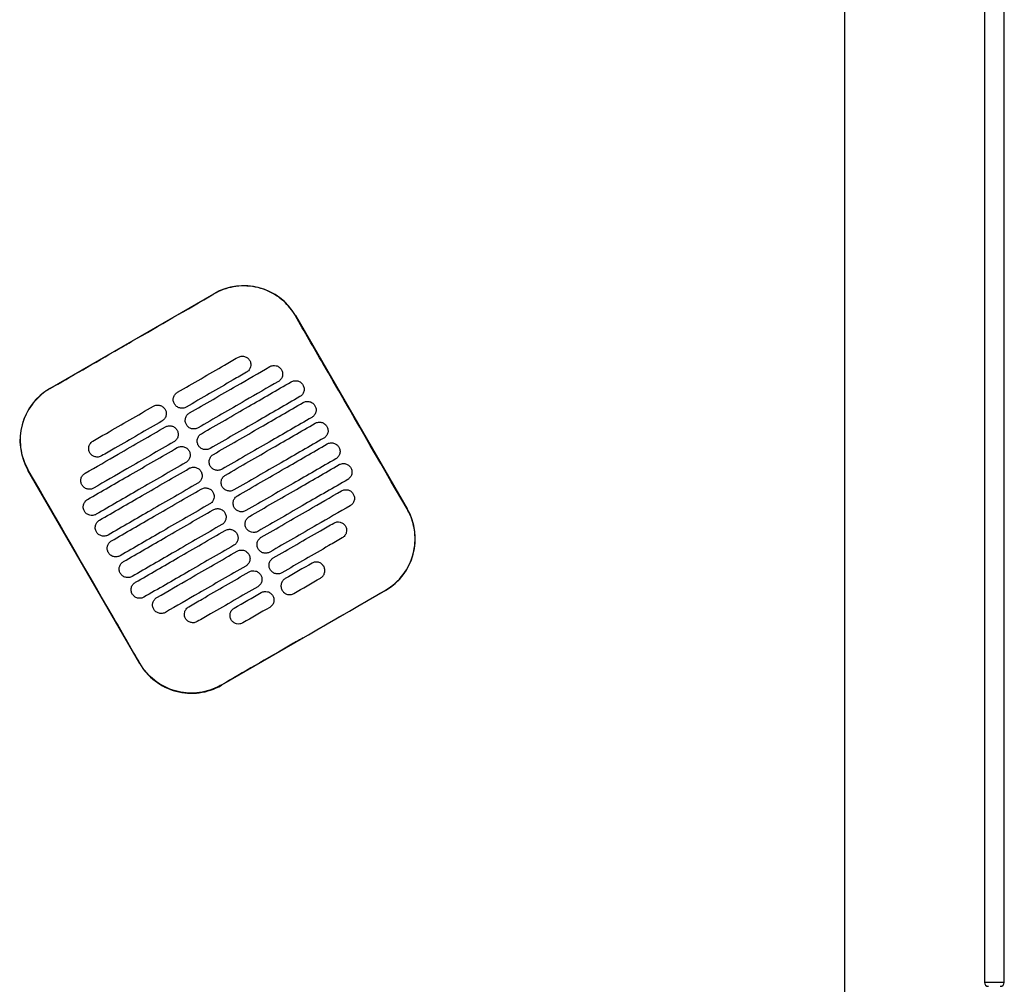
# Model space of a CAD drawing. Header units: metres. Extents: x 15.2 to 54.2, y -39.7 to 1.1.
# Tile 110 of 256: x 30.819 to 31.312, y -23.762 to -23.278. Entities that reach past the tile are written whole.
import ezdxf

# ---------------------------------------------------------------- set-up
doc = ezdxf.new("R2010")
doc.units = ezdxf.units.M
doc.header["$MEASUREMENT"] = 0
doc.layers.add('2D', color=252, linetype='Continuous')

# ---------------------------------------------------------------- blocks, each defined once
blk = doc.blocks.new('2D_QYOS_400')
for p, q in [((1.96999, -1.85795), (1.96999, -0.08)), ((2.03998, -0.08298), (2.03998, -0.96698)), ((2.03998, -0.08298), (2.03998, -0.96698)), ((2.04998, -0.96698), (2.04998, -0.08298)), ((2.04998, -0.96698), (2.04998, -0.08298)), ((1.57123, -0.66898), (1.65349, -0.62146)), ((1.69448, -0.63243), (1.7505, -0.72941)), ((1.61628, -0.80694), (1.56026, -0.70996)), ((1.73953, -0.7704), (1.65727, -0.81792)), ((2.04198, -0.96698), (2.03998, -0.96698)), ((2.04198, -0.96698), (2.03998, -0.96698)), ((2.04798, -0.96698), (2.04198, -0.96698)), ((2.04798, -0.96698), (2.04198, -0.96698)), ((2.04998, -0.96698), (2.04798, -0.96698)), ((2.04998, -0.96698), (2.04798, -0.96698))]:
    blk.add_line(p, q)
for centre, radius, start, end in [((1.6685, -0.64744), 0.03, 30.0135, 120.0135), ((1.58624, -0.69496), 0.03, 120.0135, 210.0135), ((1.72452, -0.74442), 0.03, 300.0135, 30.0135), ((1.64226, -0.79194), 0.03, 210.0135, 300.0135), ((2.04198, -0.96698), 0.002, 180, 270), ((2.04198, -0.96698), 0.002, 180, 270), ((2.04798, -0.96698), 0.002, 270, 0), ((2.04798, -0.96698), 0.002, 270, 0)]:
    blk.add_arc(centre, radius, start, end)
for points in [[(1.61242, -0.64532), (1.62613, -0.6374), (1.63984, -0.62948), (1.65355, -0.62156)], [(1.70273, -0.75666), (1.69825, -0.75925), (1.69378, -0.76183), (1.6893, -0.76442)], [(1.6936, -0.77187), (1.69808, -0.76928), (1.70255, -0.76669), (1.70703, -0.76411)], [(1.69834, -0.79405), (1.71205, -0.78613), (1.72576, -0.77821), (1.73947, -0.7703)], [(1.66375, -0.77918), (1.66823, -0.77659), (1.67271, -0.774), (1.67719, -0.77142)], [(1.68149, -0.77886), (1.67701, -0.78145), (1.67253, -0.78404), (1.66806, -0.78662)]]:
    blk.add_open_spline(points, degree=3)
for points, knots in [([(1.69438, -0.63249), (1.69358, -0.6311), (1.69267, -0.62977), (1.68973, -0.62617), (1.68745, -0.62412), (1.68166, -0.62032), (1.67804, -0.61884), (1.67059, -0.61739), (1.66685, -0.61736), (1.65981, -0.61863), (1.65654, -0.61983), (1.65355, -0.62156)], [12.978915, 12.978915, 12.978915, 12.978915, 13.461173, 13.461173, 14.374287, 14.374287, 15.53872, 15.53872, 16.650066, 16.650066, 17.687358, 17.687358, 17.687358, 17.687358]), ([(1.7504, -0.72947), (1.73636, -0.70518), (1.72232, -0.68088), (1.70366, -0.64855), (1.69902, -0.64052), (1.69438, -0.63249)], [1.133412, 1.133412, 1.133412, 1.133412, 2.681586, 2.681586, 3.193366, 3.193366, 3.193366, 3.193366]), ([(1.57129, -0.66907), (1.58188, -0.66296), (1.59291, -0.65659), (1.60838, -0.64766), (1.61042, -0.64648), (1.61242, -0.64532)], [-21.78268, -21.78268, -21.78268, -21.78268, -17.142885, -17.142885, -16.423665, -16.423665, -16.423665, -16.423665]), ([(1.63528, -0.6709), (1.64314, -0.66636), (1.65101, -0.66181), (1.66112, -0.65597), (1.66335, -0.65468), (1.66559, -0.65339)], [0.699452, 0.699452, 0.699452, 0.699452, 3.425217, 3.425217, 4.200582, 4.200582, 4.200582, 4.200582]), ([(1.66559, -0.65339), (1.66602, -0.65314), (1.66656, -0.65293), (1.66774, -0.65278), (1.6683, -0.65281), (1.66937, -0.6531), (1.66989, -0.65335), (1.67085, -0.65408), (1.67122, -0.65454), (1.67146, -0.65496)], [-0.5513873, -0.5513873, -0.5513873, -0.5513873, -0.4031046, -0.4031046, -0.2776919, -0.2776919, -0.1471638, -0.1471638, 0, 0, 0, 0]), ([(1.67146, -0.65496), (1.67171, -0.65539), (1.67193, -0.65594), (1.67207, -0.65713), (1.67204, -0.65768), (1.67176, -0.65875), (1.6715, -0.65927), (1.67078, -0.66023), (1.67032, -0.66059), (1.66989, -0.66084)], [-0.5553355, -0.5553355, -0.5553355, -0.5553355, -0.4045594, -0.4045594, -0.278267, -0.278267, -0.1472206, -0.1472206, 0, 0, 0, 0]), ([(1.66989, -0.66084), (1.66766, -0.66213), (1.66542, -0.66342), (1.65531, -0.66926), (1.64745, -0.6738), (1.63958, -0.67835)], [2.649916, 2.649916, 2.649916, 2.649916, 3.425249, 3.425249, 6.151046, 6.151046, 6.151046, 6.151046]), ([(1.64128, -0.68129), (1.64915, -0.67675), (1.65701, -0.6722), (1.67044, -0.66445), (1.676, -0.66124), (1.68155, -0.65803)], [0.699452, 0.699452, 0.699452, 0.699452, 3.42526, 3.42526, 5.350619, 5.350619, 5.350619, 5.350619]), ([(1.68155, -0.65803), (1.68198, -0.65778), (1.68252, -0.65757), (1.68371, -0.65742), (1.68426, -0.65745), (1.68533, -0.65773), (1.68585, -0.65799), (1.68681, -0.65872), (1.68718, -0.65918), (1.68742, -0.6596)], [-0.5514247, -0.5514247, -0.5514247, -0.5514247, -0.4031161, -0.4031161, -0.2776965, -0.2776965, -0.1471644, -0.1471644, 0, 0, 0, 0]), ([(1.68742, -0.6596), (1.68767, -0.66003), (1.68789, -0.66058), (1.68803, -0.66176), (1.688, -0.66232), (1.68772, -0.66339), (1.68746, -0.66391), (1.68674, -0.66486), (1.68628, -0.66523), (1.68585, -0.66547)], [-0.5553006, -0.5553006, -0.5553006, -0.5553006, -0.4045498, -0.4045498, -0.2782639, -0.2782639, -0.1472208, -0.1472208, 0, 0, 0, 0]), ([(1.68585, -0.66547), (1.6803, -0.66868), (1.67474, -0.67189), (1.66132, -0.67965), (1.65345, -0.68419), (1.64558, -0.68874)], [1.499949, 1.499949, 1.499949, 1.499949, 3.425284, 3.425284, 6.151116, 6.151116, 6.151116, 6.151116]), ([(1.64728, -0.69168), (1.65515, -0.68714), (1.66302, -0.68259), (1.67803, -0.67392), (1.68517, -0.66979), (1.69232, -0.66567)], [0.699452, 0.699452, 0.699452, 0.699452, 3.425292, 3.425292, 5.900643, 5.900643, 5.900643, 5.900643]), ([(1.69232, -0.66567), (1.69274, -0.66542), (1.69329, -0.66521), (1.69447, -0.66506), (1.69502, -0.66509), (1.6961, -0.66537), (1.69662, -0.66563), (1.69758, -0.66636), (1.69794, -0.66682), (1.69819, -0.66724)], [-0.5514376, -0.5514376, -0.5514376, -0.5514376, -0.4031217, -0.4031217, -0.2776979, -0.2776979, -0.1471642, -0.1471642, 0, 0, 0, 0]), ([(1.57129, -0.66907), (1.57001, -0.66981), (1.56878, -0.67065), (1.56563, -0.67315), (1.56385, -0.67499), (1.56232, -0.67702), (1.56003, -0.68008), (1.55834, -0.68356), (1.55637, -0.69095), (1.5561, -0.69479), (1.55704, -0.70242), (1.55824, -0.70613), (1.5602, -0.70964), (1.56028, -0.70977), (1.56036, -0.70991)], [17.619777, 17.619777, 17.619777, 17.619777, 18.064718, 18.064718, 18.827754, 18.827754, 18.827754, 19.97637, 19.97637, 21.122539, 21.122539, 22.281306, 22.281306, 22.328075, 22.328075, 22.328075, 22.328075]), ([(1.63371, -0.67677), (1.63346, -0.67635), (1.63324, -0.6758), (1.6331, -0.67461), (1.63313, -0.67406), (1.63341, -0.67298), (1.63367, -0.67247), (1.63439, -0.67151), (1.63485, -0.67115), (1.63528, -0.6709)], [-0.5553984, -0.5553984, -0.5553984, -0.5553984, -0.4045681, -0.4045681, -0.278271, -0.278271, -0.1472202, -0.1472202, 0, 0, 0, 0]), ([(1.69819, -0.66724), (1.69843, -0.66766), (1.69865, -0.66822), (1.6988, -0.6694), (1.69876, -0.66996), (1.69848, -0.67103), (1.69823, -0.67155), (1.6975, -0.6725), (1.69704, -0.67287), (1.69662, -0.67311)], [-0.5552879, -0.5552879, -0.5552879, -0.5552879, -0.4045447, -0.4045447, -0.2782629, -0.2782629, -0.1472212, -0.1472212, 0, 0, 0, 0]), ([(1.69662, -0.67311), (1.68948, -0.67724), (1.68233, -0.68137), (1.66732, -0.69004), (1.65945, -0.69459), (1.65158, -0.69913)], [0.949972, 0.949972, 0.949972, 0.949972, 3.425307, 3.425307, 6.151164, 6.151164, 6.151164, 6.151164]), ([(1.65328, -0.70207), (1.66115, -0.69753), (1.66902, -0.69298), (1.68403, -0.68431), (1.69118, -0.68019), (1.69832, -0.67606)], [0.699452, 0.699452, 0.699452, 0.699452, 3.425313, 3.425313, 5.900643, 5.900643, 5.900643, 5.900643]), ([(1.69832, -0.67606), (1.69874, -0.67581), (1.69929, -0.6756), (1.70047, -0.67545), (1.70103, -0.67548), (1.7021, -0.67577), (1.70262, -0.67602), (1.70358, -0.67675), (1.70394, -0.67721), (1.70419, -0.67763)], [-0.5514273, -0.5514273, -0.5514273, -0.5514273, -0.4031209, -0.4031209, -0.2776962, -0.2776962, -0.1471634, -0.1471634, 0, 0, 0, 0]), ([(1.59285, -0.69541), (1.59508, -0.69412), (1.59732, -0.69283), (1.60743, -0.68699), (1.6153, -0.68244), (1.62316, -0.6779)], [2.649852, 2.649852, 2.649852, 2.649852, 3.425217, 3.425217, 6.150982, 6.150982, 6.150982, 6.150982]), ([(1.62316, -0.6779), (1.62359, -0.67765), (1.62413, -0.67744), (1.62532, -0.67729), (1.62587, -0.67732), (1.62694, -0.67761), (1.62746, -0.67786), (1.62842, -0.67859), (1.62879, -0.67905), (1.62903, -0.67947)], [-0.5512944, -0.5512944, -0.5512944, -0.5512944, -0.4030833, -0.4030833, -0.2776787, -0.2776787, -0.1471599, -0.1471599, 0, 0, 0, 0]), ([(1.62903, -0.67947), (1.62928, -0.6799), (1.6295, -0.68045), (1.62965, -0.68164), (1.62961, -0.68219), (1.62933, -0.68326), (1.62908, -0.68378), (1.62835, -0.68474), (1.62789, -0.6851), (1.62746, -0.68535)], [-0.555416, -0.555416, -0.555416, -0.555416, -0.4045716, -0.4045716, -0.2782736, -0.2782736, -0.1472211, -0.1472211, 0, 0, 0, 0]), ([(1.63958, -0.67835), (1.63915, -0.67859), (1.63861, -0.67881), (1.63743, -0.67896), (1.63687, -0.67892), (1.6358, -0.67864), (1.63528, -0.67839), (1.63432, -0.67766), (1.63395, -0.6772), (1.63371, -0.67677)], [-0.551307, -0.551307, -0.551307, -0.551307, -0.4030846, -0.4030846, -0.2776802, -0.2776802, -0.1471604, -0.1471604, 0, 0, 0, 0]), ([(1.63971, -0.68716), (1.63947, -0.68674), (1.63925, -0.68619), (1.6391, -0.685), (1.63913, -0.68445), (1.63942, -0.68337), (1.63967, -0.68286), (1.6404, -0.6819), (1.64085, -0.68154), (1.64128, -0.68129)], [-0.5553839, -0.5553839, -0.5553839, -0.5553839, -0.4045626, -0.4045626, -0.2782686, -0.2782686, -0.1472195, -0.1472195, 0, 0, 0, 0]), ([(1.70419, -0.67763), (1.70443, -0.67806), (1.70465, -0.67861), (1.7048, -0.6798), (1.70477, -0.68035), (1.70448, -0.68142), (1.70423, -0.68194), (1.7035, -0.68289), (1.70305, -0.68326), (1.70262, -0.68351)], [-0.5552955, -0.5552955, -0.5552955, -0.5552955, -0.4045438, -0.4045438, -0.2782634, -0.2782634, -0.1472215, -0.1472215, 0, 0, 0, 0]), ([(1.62746, -0.68535), (1.6196, -0.68989), (1.61173, -0.69444), (1.60162, -0.70027), (1.59939, -0.70157), (1.59715, -0.70286)], [0.699452, 0.699452, 0.699452, 0.699452, 3.425249, 3.425249, 4.200582, 4.200582, 4.200582, 4.200582]), ([(1.70262, -0.68351), (1.69548, -0.68763), (1.68833, -0.69176), (1.67332, -0.70043), (1.66545, -0.70498), (1.65759, -0.70952)], [0.949998, 0.949998, 0.949998, 0.949998, 3.42532, 3.42532, 6.151189, 6.151189, 6.151189, 6.151189]), ([(1.65929, -0.71247), (1.66715, -0.70792), (1.67502, -0.70338), (1.69003, -0.6947), (1.69718, -0.69058), (1.70432, -0.68645)], [0.699452, 0.699452, 0.699452, 0.699452, 3.425322, 3.425322, 5.900643, 5.900643, 5.900643, 5.900643]), ([(1.70432, -0.68645), (1.70475, -0.6862), (1.70529, -0.68599), (1.70648, -0.68584), (1.70703, -0.68587), (1.7081, -0.68616), (1.70862, -0.68641), (1.70958, -0.68714), (1.70995, -0.6876), (1.71019, -0.68802)], [-0.5514137, -0.5514137, -0.5514137, -0.5514137, -0.4031194, -0.4031194, -0.2776944, -0.2776944, -0.1471627, -0.1471627, 0, 0, 0, 0]), ([(1.58889, -0.71155), (1.59445, -0.70834), (1.60001, -0.70513), (1.61343, -0.69738), (1.6213, -0.69283), (1.62917, -0.68829)], [1.499901, 1.499901, 1.499901, 1.499901, 3.42526, 3.42526, 6.151068, 6.151068, 6.151068, 6.151068]), ([(1.62917, -0.68829), (1.62959, -0.68805), (1.63014, -0.68783), (1.63132, -0.68768), (1.63187, -0.68772), (1.63295, -0.688), (1.63347, -0.68825), (1.63442, -0.68898), (1.63479, -0.68944), (1.63503, -0.68987)], [-0.5513075, -0.5513075, -0.5513075, -0.5513075, -0.4030857, -0.4030857, -0.2776792, -0.2776792, -0.1471593, -0.1471593, 0, 0, 0, 0]), ([(1.63503, -0.68987), (1.63528, -0.69029), (1.6355, -0.69084), (1.63565, -0.69203), (1.63561, -0.69258), (1.63533, -0.69365), (1.63508, -0.69417), (1.63435, -0.69513), (1.63389, -0.69549), (1.63347, -0.69574)], [-0.5553971, -0.5553971, -0.5553971, -0.5553971, -0.4045652, -0.4045652, -0.2782705, -0.2782705, -0.1472202, -0.1472202, 0, 0, 0, 0]), ([(1.64558, -0.68874), (1.64516, -0.68898), (1.64461, -0.6892), (1.64343, -0.68935), (1.64287, -0.68931), (1.6418, -0.68903), (1.64128, -0.68878), (1.64032, -0.68805), (1.63996, -0.68759), (1.63971, -0.68716)], [-0.551317, -0.551317, -0.551317, -0.551317, -0.4030867, -0.4030867, -0.2776803, -0.2776803, -0.1471597, -0.1471597, 0, 0, 0, 0]), ([(1.71019, -0.68802), (1.71044, -0.68845), (1.71066, -0.689), (1.7108, -0.69019), (1.71077, -0.69074), (1.71049, -0.69181), (1.71023, -0.69233), (1.70951, -0.69329), (1.70905, -0.69365), (1.70862, -0.6939)], [-0.5553078, -0.5553078, -0.5553078, -0.5553078, -0.4045446, -0.4045446, -0.2782647, -0.2782647, -0.147222, -0.147222, 0, 0, 0, 0]), ([(1.59128, -0.70128), (1.59104, -0.70086), (1.59082, -0.70031), (1.59067, -0.69912), (1.5907, -0.69857), (1.59098, -0.69749), (1.59124, -0.69698), (1.59196, -0.69602), (1.59242, -0.69566), (1.59285, -0.69541)], [-0.5554179, -0.5554179, -0.5554179, -0.5554179, -0.4045683, -0.4045683, -0.2782761, -0.2782761, -0.1472238, -0.1472238, 0, 0, 0, 0]), ([(1.63347, -0.69574), (1.6256, -0.70028), (1.61773, -0.70483), (1.60431, -0.71258), (1.59875, -0.71579), (1.59319, -0.719)], [0.699452, 0.699452, 0.699452, 0.699452, 3.425284, 3.425284, 5.350619, 5.350619, 5.350619, 5.350619]), ([(1.64571, -0.69755), (1.64547, -0.69713), (1.64525, -0.69658), (1.6451, -0.69539), (1.64514, -0.69484), (1.64542, -0.69377), (1.64567, -0.69325), (1.6464, -0.69229), (1.64686, -0.69193), (1.64728, -0.69168)], [-0.5553742, -0.5553742, -0.5553742, -0.5553742, -0.4045587, -0.4045587, -0.278267, -0.278267, -0.1472191, -0.1472191, 0, 0, 0, 0]), ([(1.70862, -0.6939), (1.70148, -0.69802), (1.69434, -0.70215), (1.67932, -0.71082), (1.67146, -0.71537), (1.66359, -0.71991)], [0.950001, 0.950001, 0.950001, 0.950001, 3.425322, 3.425322, 6.151192, 6.151192, 6.151192, 6.151192]), ([(1.71033, -0.69684), (1.71075, -0.6966), (1.7113, -0.69638), (1.71248, -0.69623), (1.71303, -0.69627), (1.71411, -0.69655), (1.71463, -0.6968), (1.71558, -0.69753), (1.71595, -0.69799), (1.71619, -0.69842)], [-0.5513969, -0.5513969, -0.5513969, -0.5513969, -0.4031172, -0.4031172, -0.2776925, -0.2776925, -0.1471621, -0.1471621, 0, 0, 0, 0]), ([(1.59013, -0.7247), (1.59728, -0.72057), (1.60442, -0.71644), (1.61943, -0.70777), (1.6273, -0.70323), (1.63517, -0.69868)], [0.949941, 0.949941, 0.949941, 0.949941, 3.425291, 3.425291, 6.151132, 6.151132, 6.151132, 6.151132]), ([(1.59715, -0.70286), (1.59673, -0.7031), (1.59618, -0.70332), (1.595, -0.70347), (1.59444, -0.70343), (1.59337, -0.70315), (1.59285, -0.7029), (1.59189, -0.70217), (1.59152, -0.70171), (1.59128, -0.70128)], [-0.5513007, -0.5513007, -0.5513007, -0.5513007, -0.4030941, -0.4030941, -0.2776814, -0.2776814, -0.1471603, -0.1471603, 0, 0, 0, 0]), ([(1.63517, -0.69868), (1.63559, -0.69844), (1.63614, -0.69822), (1.63732, -0.69807), (1.63787, -0.69811), (1.63895, -0.69839), (1.63947, -0.69864), (1.64043, -0.69937), (1.64079, -0.69983), (1.64104, -0.70026)], [-0.5513173, -0.5513173, -0.5513173, -0.5513173, -0.4030875, -0.4030875, -0.2776797, -0.2776797, -0.147159, -0.147159, 0, 0, 0, 0]), ([(1.64104, -0.70026), (1.64128, -0.70068), (1.6415, -0.70123), (1.64165, -0.70242), (1.64161, -0.70297), (1.64133, -0.70405), (1.64108, -0.70456), (1.64035, -0.70552), (1.63989, -0.70588), (1.63947, -0.70613)], [-0.555383, -0.555383, -0.555383, -0.555383, -0.4045605, -0.4045605, -0.2782682, -0.2782682, -0.1472195, -0.1472195, 0, 0, 0, 0]), ([(1.65158, -0.69913), (1.65116, -0.69937), (1.65061, -0.69959), (1.64943, -0.69974), (1.64888, -0.6997), (1.6478, -0.69942), (1.64728, -0.69917), (1.64632, -0.69844), (1.64596, -0.69798), (1.64571, -0.69755)], [-0.5513236, -0.5513236, -0.5513236, -0.5513236, -0.4030881, -0.4030881, -0.2776804, -0.2776804, -0.1471592, -0.1471592, 0, 0, 0, 0]), ([(1.66529, -0.72286), (1.67316, -0.71831), (1.68102, -0.71377), (1.69604, -0.70509), (1.70318, -0.70097), (1.71033, -0.69684)], [0.699452, 0.699452, 0.699452, 0.699452, 3.425321, 3.425321, 5.900643, 5.900643, 5.900643, 5.900643]), ([(1.71619, -0.69842), (1.71644, -0.69884), (1.71666, -0.69939), (1.71681, -0.70058), (1.71677, -0.70113), (1.71649, -0.7022), (1.71624, -0.70272), (1.71551, -0.70368), (1.71505, -0.70404), (1.71463, -0.70429)], [-0.5553248, -0.5553248, -0.5553248, -0.5553248, -0.4045472, -0.4045472, -0.2782668, -0.2782668, -0.1472227, -0.1472227, 0, 0, 0, 0]), ([(1.63947, -0.70613), (1.6316, -0.71067), (1.62373, -0.71522), (1.60872, -0.72389), (1.60158, -0.72802), (1.59443, -0.73214)], [0.699452, 0.699452, 0.699452, 0.699452, 3.425308, 3.425308, 5.900643, 5.900643, 5.900643, 5.900643]), ([(1.65172, -0.70795), (1.65147, -0.70752), (1.65125, -0.70697), (1.6511, -0.70578), (1.65114, -0.70523), (1.65142, -0.70416), (1.65167, -0.70364), (1.6524, -0.70268), (1.65286, -0.70232), (1.65328, -0.70207)], [-0.5553693, -0.5553693, -0.5553693, -0.5553693, -0.4045566, -0.4045566, -0.2782661, -0.2782661, -0.1472189, -0.1472189, 0, 0, 0, 0]), ([(1.71463, -0.70429), (1.70748, -0.70841), (1.70034, -0.71254), (1.68533, -0.72121), (1.67746, -0.72576), (1.66959, -0.7303)], [0.949982, 0.949982, 0.949982, 0.949982, 3.425312, 3.425312, 6.151173, 6.151173, 6.151173, 6.151173]), ([(1.61638, -0.80689), (1.61182, -0.799), (1.60709, -0.79079), (1.58844, -0.75849), (1.5744, -0.7342), (1.56036, -0.70991)], [-3.18138, -3.18138, -3.18138, -3.18138, -2.673929, -2.673929, -1.133377, -1.133377, -1.133377, -1.133377]), ([(1.59613, -0.73509), (1.60328, -0.73096), (1.61042, -0.72683), (1.62543, -0.71816), (1.6333, -0.71362), (1.64117, -0.70907)], [0.949982, 0.949982, 0.949982, 0.949982, 3.425312, 3.425312, 6.151173, 6.151173, 6.151173, 6.151173]), ([(1.64117, -0.70907), (1.64159, -0.70883), (1.64214, -0.70861), (1.64332, -0.70846), (1.64388, -0.7085), (1.64495, -0.70878), (1.64547, -0.70903), (1.64643, -0.70976), (1.64679, -0.71022), (1.64704, -0.71065)], [-0.5513238, -0.5513238, -0.5513238, -0.5513238, -0.4030887, -0.4030887, -0.27768, -0.27768, -0.1471588, -0.1471588, 0, 0, 0, 0]), ([(1.64704, -0.71065), (1.64728, -0.71107), (1.6475, -0.71162), (1.64765, -0.71281), (1.64762, -0.71336), (1.64733, -0.71444), (1.64708, -0.71495), (1.64635, -0.71591), (1.6459, -0.71627), (1.64547, -0.71652)], [-0.5553737, -0.5553737, -0.5553737, -0.5553737, -0.4045574, -0.4045574, -0.2782667, -0.2782667, -0.1472191, -0.1472191, 0, 0, 0, 0]), ([(1.65759, -0.70952), (1.65716, -0.70977), (1.65661, -0.70998), (1.65543, -0.71013), (1.65488, -0.7101), (1.6538, -0.70981), (1.65329, -0.70956), (1.65233, -0.70883), (1.65196, -0.70837), (1.65172, -0.70795)], [-0.5513269, -0.5513269, -0.5513269, -0.5513269, -0.403089, -0.403089, -0.2776804, -0.2776804, -0.1471589, -0.1471589, 0, 0, 0, 0]), ([(1.67129, -0.73325), (1.67916, -0.7287), (1.68703, -0.72416), (1.70204, -0.71549), (1.70918, -0.71136), (1.71633, -0.70723)], [0.699452, 0.699452, 0.699452, 0.699452, 3.425308, 3.425308, 5.900643, 5.900643, 5.900643, 5.900643]), ([(1.71633, -0.70723), (1.71675, -0.70699), (1.7173, -0.70677), (1.71848, -0.70662), (1.71903, -0.70666), (1.72011, -0.70694), (1.72063, -0.70719), (1.72159, -0.70792), (1.72195, -0.70838), (1.7222, -0.70881)], [-0.5513769, -0.5513769, -0.5513769, -0.5513769, -0.4031143, -0.4031143, -0.2776905, -0.2776905, -0.1471617, -0.1471617, 0, 0, 0, 0]), ([(1.7222, -0.70881), (1.72244, -0.70923), (1.72266, -0.70978), (1.72281, -0.71097), (1.72277, -0.71152), (1.72249, -0.7126), (1.72224, -0.71311), (1.72151, -0.71407), (1.72105, -0.71443), (1.72063, -0.71468)], [-0.5553464, -0.5553464, -0.5553464, -0.5553464, -0.4045515, -0.4045515, -0.2782697, -0.2782697, -0.1472236, -0.1472236, 0, 0, 0, 0]), ([(1.58732, -0.71743), (1.58708, -0.717), (1.58686, -0.71645), (1.58671, -0.71526), (1.58675, -0.71471), (1.58703, -0.71364), (1.58728, -0.71312), (1.58801, -0.71217), (1.58847, -0.7118), (1.58889, -0.71155)], [-0.5553798, -0.5553798, -0.5553798, -0.5553798, -0.4045588, -0.4045588, -0.278273, -0.278273, -0.147224, -0.147224, 0, 0, 0, 0]), ([(1.65772, -0.71834), (1.65747, -0.71791), (1.65725, -0.71736), (1.65711, -0.71617), (1.65714, -0.71562), (1.65742, -0.71455), (1.65768, -0.71403), (1.6584, -0.71308), (1.65886, -0.71271), (1.65929, -0.71247)], [-0.5553691, -0.5553691, -0.5553691, -0.5553691, -0.4045561, -0.4045561, -0.278266, -0.278266, -0.1472189, -0.1472189, 0, 0, 0, 0]), ([(1.72063, -0.71468), (1.71348, -0.7188), (1.70634, -0.72293), (1.69133, -0.7316), (1.68346, -0.73615), (1.67559, -0.74069)], [0.949941, 0.949941, 0.949941, 0.949941, 3.425292, 3.425292, 6.151132, 6.151132, 6.151132, 6.151132]), ([(1.59319, -0.719), (1.59277, -0.71925), (1.59222, -0.71946), (1.59104, -0.71961), (1.59049, -0.71958), (1.58941, -0.71929), (1.58889, -0.71904), (1.58793, -0.71831), (1.58757, -0.71785), (1.58732, -0.71743)], [-0.5513421, -0.5513421, -0.5513421, -0.5513421, -0.4031061, -0.4031061, -0.2776864, -0.2776864, -0.147161, -0.147161, 0, 0, 0, 0]), ([(1.64547, -0.71652), (1.6376, -0.72106), (1.62974, -0.72561), (1.61472, -0.73428), (1.60758, -0.73841), (1.60044, -0.74253)], [0.699452, 0.699452, 0.699452, 0.699452, 3.425321, 3.425321, 5.900643, 5.900643, 5.900643, 5.900643]), ([(1.60214, -0.74548), (1.60928, -0.74135), (1.61642, -0.73722), (1.63144, -0.72855), (1.6393, -0.72401), (1.64717, -0.71946)], [0.950001, 0.950001, 0.950001, 0.950001, 3.425322, 3.425322, 6.151192, 6.151192, 6.151192, 6.151192]), ([(1.64717, -0.71946), (1.6476, -0.71922), (1.64814, -0.719), (1.64933, -0.71885), (1.64988, -0.71889), (1.65095, -0.71917), (1.65147, -0.71942), (1.65243, -0.72015), (1.6528, -0.72061), (1.65304, -0.72104)], [-0.551327, -0.551327, -0.551327, -0.551327, -0.4030892, -0.4030892, -0.2776802, -0.2776802, -0.1471588, -0.1471588, 0, 0, 0, 0]), ([(1.65304, -0.72104), (1.65329, -0.72146), (1.65351, -0.72201), (1.65365, -0.7232), (1.65362, -0.72375), (1.65334, -0.72483), (1.65308, -0.72534), (1.65236, -0.7263), (1.6519, -0.72666), (1.65147, -0.72691)], [-0.5553691, -0.5553691, -0.5553691, -0.5553691, -0.4045561, -0.4045561, -0.278266, -0.278266, -0.1472189, -0.1472189, 0, 0, 0, 0]), ([(1.66359, -0.71991), (1.66316, -0.72016), (1.66262, -0.72037), (1.66144, -0.72052), (1.66088, -0.72049), (1.65981, -0.72021), (1.65929, -0.71995), (1.65833, -0.71922), (1.65796, -0.71876), (1.65772, -0.71834)], [-0.551327, -0.551327, -0.551327, -0.551327, -0.4030892, -0.4030892, -0.2776802, -0.2776802, -0.1471588, -0.1471588, 0, 0, 0, 0]), ([(1.67729, -0.74364), (1.68516, -0.73909), (1.69303, -0.73455), (1.70645, -0.72679), (1.71201, -0.72358), (1.71757, -0.72037)], [0.699452, 0.699452, 0.699452, 0.699452, 3.425284, 3.425284, 5.350619, 5.350619, 5.350619, 5.350619]), ([(1.71757, -0.72037), (1.71799, -0.72013), (1.71854, -0.71991), (1.71972, -0.71976), (1.72027, -0.7198), (1.72135, -0.72008), (1.72187, -0.72033), (1.72283, -0.72106), (1.72319, -0.72152), (1.72344, -0.72195)], [-0.551342, -0.551342, -0.551342, -0.551342, -0.4031061, -0.4031061, -0.2776864, -0.2776864, -0.147161, -0.147161, 0, 0, 0, 0]), ([(1.58856, -0.73057), (1.58832, -0.73015), (1.5881, -0.72959), (1.58795, -0.72841), (1.58799, -0.72785), (1.58827, -0.72678), (1.58852, -0.72626), (1.58925, -0.72531), (1.58971, -0.72494), (1.59013, -0.7247)], [-0.5553462, -0.5553462, -0.5553462, -0.5553462, -0.4045514, -0.4045514, -0.2782696, -0.2782696, -0.1472236, -0.1472236, 0, 0, 0, 0]), ([(1.66372, -0.72873), (1.66348, -0.72831), (1.66326, -0.72775), (1.66311, -0.72657), (1.66314, -0.72601), (1.66343, -0.72494), (1.66368, -0.72442), (1.66441, -0.72347), (1.66486, -0.7231), (1.66529, -0.72286)], [-0.5553737, -0.5553737, -0.5553737, -0.5553737, -0.4045574, -0.4045574, -0.2782667, -0.2782667, -0.1472191, -0.1472191, 0, 0, 0, 0]), ([(1.72344, -0.72195), (1.72368, -0.72237), (1.7239, -0.72292), (1.72405, -0.72411), (1.72401, -0.72466), (1.72373, -0.72574), (1.72348, -0.72625), (1.72275, -0.72721), (1.72229, -0.72757), (1.72187, -0.72782)], [-0.55538, -0.55538, -0.55538, -0.55538, -0.4045589, -0.4045589, -0.278273, -0.278273, -0.147224, -0.147224, 0, 0, 0, 0]), ([(1.59443, -0.73214), (1.59401, -0.73239), (1.59346, -0.73261), (1.59228, -0.73275), (1.59173, -0.73272), (1.59065, -0.73244), (1.59013, -0.73218), (1.58917, -0.73145), (1.58881, -0.73099), (1.58856, -0.73057)], [-0.551377, -0.551377, -0.551377, -0.551377, -0.4031143, -0.4031143, -0.2776905, -0.2776905, -0.1471617, -0.1471617, 0, 0, 0, 0]), ([(1.65147, -0.72691), (1.64361, -0.73145), (1.63574, -0.736), (1.62073, -0.74467), (1.61358, -0.7488), (1.60644, -0.75293)], [0.699452, 0.699452, 0.699452, 0.699452, 3.425322, 3.425322, 5.900643, 5.900643, 5.900643, 5.900643]), ([(1.60814, -0.75587), (1.61528, -0.75174), (1.62243, -0.74762), (1.63744, -0.73894), (1.64531, -0.7344), (1.65318, -0.72985)], [0.949998, 0.949998, 0.949998, 0.949998, 3.42532, 3.42532, 6.151189, 6.151189, 6.151189, 6.151189]), ([(1.65318, -0.72985), (1.6536, -0.72961), (1.65415, -0.72939), (1.65533, -0.72924), (1.65588, -0.72928), (1.65696, -0.72956), (1.65748, -0.72981), (1.65843, -0.73054), (1.6588, -0.731), (1.65904, -0.73143)], [-0.551327, -0.551327, -0.551327, -0.551327, -0.403089, -0.403089, -0.2776804, -0.2776804, -0.1471589, -0.1471589, 0, 0, 0, 0]), ([(1.66959, -0.7303), (1.66917, -0.73055), (1.66862, -0.73076), (1.66744, -0.73091), (1.66688, -0.73088), (1.66581, -0.7306), (1.66529, -0.73034), (1.66433, -0.72961), (1.66397, -0.72915), (1.66372, -0.72873)], [-0.5513238, -0.5513238, -0.5513238, -0.5513238, -0.4030887, -0.4030887, -0.27768, -0.27768, -0.1471588, -0.1471588, 0, 0, 0, 0]), ([(1.72187, -0.72782), (1.71631, -0.73103), (1.71076, -0.73424), (1.69733, -0.74199), (1.68946, -0.74654), (1.6816, -0.75108)], [1.499901, 1.499901, 1.499901, 1.499901, 3.42526, 3.42526, 6.151068, 6.151068, 6.151068, 6.151068]), ([(1.73947, -0.7703), (1.73953, -0.77027), (1.73959, -0.77023), (1.74306, -0.7682), (1.74605, -0.76554), (1.7508, -0.75922), (1.75252, -0.75562), (1.75438, -0.74831), (1.75463, -0.7447), (1.75391, -0.73819), (1.75315, -0.7353), (1.75151, -0.73151), (1.75099, -0.73047), (1.7504, -0.72947)], [8.273299, 8.273299, 8.273299, 8.273299, 8.293543, 8.293543, 9.48086, 9.48086, 10.665623, 10.665623, 11.74288, 11.74288, 12.632334, 12.632334, 12.981673, 12.981673, 12.981673, 12.981673]), ([(1.59457, -0.74096), (1.59432, -0.74054), (1.5941, -0.73999), (1.59395, -0.7388), (1.59399, -0.73824), (1.59427, -0.73717), (1.59452, -0.73665), (1.59525, -0.7357), (1.59571, -0.73533), (1.59613, -0.73509)], [-0.5553245, -0.5553245, -0.5553245, -0.5553245, -0.4045471, -0.4045471, -0.2782667, -0.2782667, -0.1472226, -0.1472226, 0, 0, 0, 0]), ([(1.65904, -0.73143), (1.65929, -0.73185), (1.65951, -0.7324), (1.65966, -0.73359), (1.65962, -0.73414), (1.65934, -0.73522), (1.65909, -0.73574), (1.65836, -0.73669), (1.6579, -0.73705), (1.65748, -0.7373)], [-0.5553693, -0.5553693, -0.5553693, -0.5553693, -0.4045566, -0.4045566, -0.2782661, -0.2782661, -0.1472189, -0.1472189, 0, 0, 0, 0]), ([(1.66972, -0.73912), (1.66948, -0.7387), (1.66926, -0.73814), (1.66911, -0.73696), (1.66915, -0.7364), (1.66943, -0.73533), (1.66968, -0.73481), (1.67041, -0.73386), (1.67087, -0.73349), (1.67129, -0.73325)], [-0.555383, -0.555383, -0.555383, -0.555383, -0.4045604, -0.4045604, -0.2782682, -0.2782682, -0.1472195, -0.1472195, 0, 0, 0, 0]), ([(1.65748, -0.7373), (1.64961, -0.74185), (1.64174, -0.74639), (1.62673, -0.75506), (1.61958, -0.75919), (1.61244, -0.76332)], [0.699452, 0.699452, 0.699452, 0.699452, 3.425313, 3.425313, 5.900643, 5.900643, 5.900643, 5.900643]), ([(1.61414, -0.76626), (1.62129, -0.76213), (1.62843, -0.75801), (1.64344, -0.74933), (1.65131, -0.74479), (1.65918, -0.74024)], [0.949973, 0.949973, 0.949973, 0.949973, 3.425307, 3.425307, 6.151164, 6.151164, 6.151164, 6.151164]), ([(1.65918, -0.74024), (1.6596, -0.74), (1.66015, -0.73978), (1.66133, -0.73963), (1.66188, -0.73967), (1.66296, -0.73995), (1.66348, -0.7402), (1.66444, -0.74094), (1.6648, -0.74139), (1.66505, -0.74182)], [-0.5513237, -0.5513237, -0.5513237, -0.5513237, -0.4030882, -0.4030882, -0.2776804, -0.2776804, -0.1471592, -0.1471592, 0, 0, 0, 0]), ([(1.67559, -0.74069), (1.67517, -0.74094), (1.67462, -0.74116), (1.67344, -0.7413), (1.67289, -0.74127), (1.67181, -0.74099), (1.67129, -0.74073), (1.67033, -0.74), (1.66997, -0.73954), (1.66972, -0.73912)], [-0.5513173, -0.5513173, -0.5513173, -0.5513173, -0.4030875, -0.4030875, -0.2776797, -0.2776797, -0.147159, -0.147159, 0, 0, 0, 0]), ([(1.6833, -0.75403), (1.69116, -0.74948), (1.69903, -0.74494), (1.70914, -0.7391), (1.71137, -0.73781), (1.71361, -0.73652)], [0.699452, 0.699452, 0.699452, 0.699452, 3.425249, 3.425249, 4.200582, 4.200582, 4.200582, 4.200582]), ([(1.71361, -0.73652), (1.71404, -0.73627), (1.71458, -0.73605), (1.71576, -0.73591), (1.71632, -0.73594), (1.71739, -0.73622), (1.71791, -0.73648), (1.71887, -0.73721), (1.71924, -0.73767), (1.71948, -0.73809)], [-0.5513007, -0.5513007, -0.5513007, -0.5513007, -0.4030941, -0.4030941, -0.2776814, -0.2776814, -0.1471603, -0.1471603, 0, 0, 0, 0]), ([(1.71948, -0.73809), (1.71973, -0.73851), (1.71995, -0.73907), (1.72009, -0.74025), (1.72006, -0.74081), (1.71978, -0.74188), (1.71952, -0.7424), (1.7188, -0.74335), (1.71834, -0.74372), (1.71791, -0.74396)], [-0.555418, -0.555418, -0.555418, -0.555418, -0.4045683, -0.4045683, -0.2782762, -0.2782762, -0.1472238, -0.1472238, 0, 0, 0, 0]), ([(1.60044, -0.74253), (1.60001, -0.74278), (1.59946, -0.743), (1.59828, -0.74315), (1.59773, -0.74311), (1.59665, -0.74283), (1.59614, -0.74257), (1.59518, -0.74184), (1.59481, -0.74138), (1.59457, -0.74096)], [-0.551397, -0.551397, -0.551397, -0.551397, -0.4031173, -0.4031173, -0.2776925, -0.2776925, -0.1471621, -0.1471621, 0, 0, 0, 0]), ([(1.60057, -0.75135), (1.60032, -0.75093), (1.6001, -0.75038), (1.59996, -0.74919), (1.59999, -0.74864), (1.60027, -0.74756), (1.60053, -0.74704), (1.60125, -0.74609), (1.60171, -0.74572), (1.60214, -0.74548)], [-0.5553076, -0.5553076, -0.5553076, -0.5553076, -0.4045445, -0.4045445, -0.2782646, -0.2782646, -0.1472219, -0.1472219, 0, 0, 0, 0]), ([(1.66505, -0.74182), (1.66529, -0.74224), (1.66551, -0.74279), (1.66566, -0.74398), (1.66562, -0.74453), (1.66534, -0.74561), (1.66509, -0.74613), (1.66436, -0.74708), (1.6639, -0.74745), (1.66348, -0.74769)], [-0.5553742, -0.5553742, -0.5553742, -0.5553742, -0.4045587, -0.4045587, -0.278267, -0.278267, -0.1472191, -0.1472191, 0, 0, 0, 0]), ([(1.67573, -0.74951), (1.67548, -0.74909), (1.67526, -0.74854), (1.67511, -0.74735), (1.67515, -0.74679), (1.67543, -0.74572), (1.67568, -0.7452), (1.67641, -0.74425), (1.67687, -0.74388), (1.67729, -0.74364)], [-0.555397, -0.555397, -0.555397, -0.555397, -0.4045652, -0.4045652, -0.2782705, -0.2782705, -0.1472202, -0.1472202, 0, 0, 0, 0]), ([(1.71791, -0.74396), (1.71568, -0.74526), (1.71344, -0.74655), (1.70333, -0.75239), (1.69547, -0.75693), (1.6876, -0.76148)], [2.649852, 2.649852, 2.649852, 2.649852, 3.425217, 3.425217, 6.150983, 6.150983, 6.150983, 6.150983]), ([(1.66348, -0.74769), (1.65561, -0.75224), (1.64774, -0.75678), (1.63273, -0.76545), (1.62559, -0.76958), (1.61844, -0.77371)], [0.699452, 0.699452, 0.699452, 0.699452, 3.425292, 3.425292, 5.900643, 5.900643, 5.900643, 5.900643]), ([(1.62491, -0.7739), (1.63046, -0.77069), (1.63602, -0.76748), (1.64944, -0.75973), (1.65731, -0.75518), (1.66518, -0.75064)], [1.499949, 1.499949, 1.499949, 1.499949, 3.425284, 3.425284, 6.151116, 6.151116, 6.151116, 6.151116]), ([(1.66518, -0.75064), (1.6656, -0.75039), (1.66615, -0.75017), (1.66733, -0.75002), (1.66789, -0.75006), (1.66896, -0.75034), (1.66948, -0.7506), (1.67044, -0.75133), (1.6708, -0.75179), (1.67105, -0.75221)], [-0.5513171, -0.5513171, -0.5513171, -0.5513171, -0.4030867, -0.4030867, -0.2776803, -0.2776803, -0.1471597, -0.1471597, 0, 0, 0, 0]), ([(1.6816, -0.75108), (1.68117, -0.75133), (1.68062, -0.75155), (1.67944, -0.7517), (1.67889, -0.75166), (1.67781, -0.75138), (1.6773, -0.75112), (1.67634, -0.75039), (1.67597, -0.74993), (1.67573, -0.74951)], [-0.5513075, -0.5513075, -0.5513075, -0.5513075, -0.4030857, -0.4030857, -0.2776792, -0.2776792, -0.1471593, -0.1471593, 0, 0, 0, 0]), ([(1.60644, -0.75293), (1.60601, -0.75317), (1.60547, -0.75339), (1.60429, -0.75354), (1.60373, -0.7535), (1.60266, -0.75322), (1.60214, -0.75297), (1.60118, -0.75223), (1.60081, -0.75177), (1.60057, -0.75135)], [-0.5514139, -0.5514139, -0.5514139, -0.5514139, -0.4031194, -0.4031194, -0.2776944, -0.2776944, -0.1471626, -0.1471626, 0, 0, 0, 0]), ([(1.67105, -0.75221), (1.67129, -0.75263), (1.67151, -0.75318), (1.67166, -0.75437), (1.67163, -0.75493), (1.67134, -0.756), (1.67109, -0.75652), (1.67036, -0.75747), (1.66991, -0.75784), (1.66948, -0.75808)], [-0.5553838, -0.5553838, -0.5553838, -0.5553838, -0.4045626, -0.4045626, -0.2782686, -0.2782686, -0.1472195, -0.1472195, 0, 0, 0, 0]), ([(1.68173, -0.7599), (1.68148, -0.75948), (1.68126, -0.75893), (1.68112, -0.75774), (1.68115, -0.75719), (1.68143, -0.75611), (1.68169, -0.75559), (1.68241, -0.75464), (1.68287, -0.75427), (1.6833, -0.75403)], [-0.5554159, -0.5554159, -0.5554159, -0.5554159, -0.4045716, -0.4045716, -0.2782736, -0.2782736, -0.1472211, -0.1472211, 0, 0, 0, 0]), ([(1.60657, -0.76174), (1.60633, -0.76132), (1.60611, -0.76077), (1.60596, -0.75958), (1.60599, -0.75903), (1.60628, -0.75795), (1.60653, -0.75743), (1.60726, -0.75648), (1.60771, -0.75612), (1.60814, -0.75587)], [-0.5552953, -0.5552953, -0.5552953, -0.5552953, -0.4045437, -0.4045437, -0.2782634, -0.2782634, -0.1472215, -0.1472215, 0, 0, 0, 0]), ([(1.66948, -0.75808), (1.66161, -0.76263), (1.65375, -0.76717), (1.64032, -0.77493), (1.63476, -0.77814), (1.62921, -0.78135)], [0.699452, 0.699452, 0.699452, 0.699452, 3.42526, 3.42526, 5.350619, 5.350619, 5.350619, 5.350619]), ([(1.67118, -0.76103), (1.67161, -0.76078), (1.67215, -0.76056), (1.67333, -0.76042), (1.67389, -0.76045), (1.67496, -0.76073), (1.67548, -0.76099), (1.67644, -0.76172), (1.67681, -0.76218), (1.67705, -0.7626)], [-0.5513071, -0.5513071, -0.5513071, -0.5513071, -0.4030846, -0.4030846, -0.2776802, -0.2776802, -0.1471604, -0.1471604, 0, 0, 0, 0]), ([(1.6876, -0.76148), (1.68717, -0.76172), (1.68663, -0.76194), (1.68545, -0.76209), (1.68489, -0.76205), (1.68382, -0.76177), (1.6833, -0.76152), (1.68234, -0.76078), (1.68197, -0.76033), (1.68173, -0.7599)], [-0.5512944, -0.5512944, -0.5512944, -0.5512944, -0.4030833, -0.4030833, -0.2776787, -0.2776787, -0.1471599, -0.1471599, 0, 0, 0, 0]), ([(1.7086, -0.75824), (1.70835, -0.75781), (1.70799, -0.75735), (1.70703, -0.75662), (1.70651, -0.75637), (1.70543, -0.75609), (1.70488, -0.75605), (1.7037, -0.7562), (1.70315, -0.75642), (1.70273, -0.75666)], [0, 0, 0, 0, 0.1471602, 0.1471602, 0.2776775, 0.2776775, 0.4030818, 0.4030818, 0.5512681, 0.5512681, 0.5512681, 0.5512681]), ([(1.70703, -0.76411), (1.70746, -0.76386), (1.70791, -0.7635), (1.70864, -0.76254), (1.70889, -0.76203), (1.70917, -0.76095), (1.70921, -0.7604), (1.70906, -0.75921), (1.70884, -0.75866), (1.7086, -0.75824)], [0, 0, 0, 0, 0.147223, 0.147223, 0.2782783, 0.2782783, 0.4045781, 0.4045781, 0.5554474, 0.5554474, 0.5554474, 0.5554474]), ([(1.61244, -0.76332), (1.61202, -0.76356), (1.61147, -0.76378), (1.61029, -0.76393), (1.60973, -0.76389), (1.60866, -0.76361), (1.60814, -0.76336), (1.60718, -0.76263), (1.60682, -0.76217), (1.60657, -0.76174)], [-0.5514274, -0.5514274, -0.5514274, -0.5514274, -0.4031209, -0.4031209, -0.2776962, -0.2776962, -0.1471634, -0.1471634, 0, 0, 0, 0]), ([(1.64087, -0.77854), (1.6431, -0.77725), (1.64534, -0.77595), (1.65545, -0.77012), (1.66331, -0.76557), (1.67118, -0.76103)], [2.649916, 2.649916, 2.649916, 2.649916, 3.425249, 3.425249, 6.151046, 6.151046, 6.151046, 6.151046]), ([(1.67705, -0.7626), (1.6773, -0.76302), (1.67752, -0.76358), (1.67766, -0.76476), (1.67763, -0.76532), (1.67735, -0.76639), (1.67709, -0.76691), (1.67637, -0.76786), (1.67591, -0.76823), (1.67548, -0.76847)], [-0.5553983, -0.5553983, -0.5553983, -0.5553983, -0.4045681, -0.4045681, -0.278271, -0.278271, -0.1472202, -0.1472202, 0, 0, 0, 0]), ([(1.6893, -0.76442), (1.68887, -0.76467), (1.68842, -0.76503), (1.68769, -0.76598), (1.68744, -0.7665), (1.68715, -0.76758), (1.68712, -0.76813), (1.68727, -0.76932), (1.68749, -0.76987), (1.68773, -0.77029)], [0, 0, 0, 0, 0.1472222, 0.1472222, 0.2782773, 0.2782773, 0.4045795, 0.4045795, 0.5554397, 0.5554397, 0.5554397, 0.5554397]), ([(1.61257, -0.77213), (1.61233, -0.77171), (1.61211, -0.77116), (1.61196, -0.76997), (1.612, -0.76942), (1.61228, -0.76834), (1.61253, -0.76783), (1.61326, -0.76687), (1.61372, -0.76651), (1.61414, -0.76626)], [-0.5552876, -0.5552876, -0.5552876, -0.5552876, -0.4045446, -0.4045446, -0.2782629, -0.2782629, -0.1472212, -0.1472212, 0, 0, 0, 0]), ([(1.67548, -0.76847), (1.66762, -0.77302), (1.65975, -0.77756), (1.64964, -0.7834), (1.64741, -0.78469), (1.64517, -0.78599)], [0.699452, 0.699452, 0.699452, 0.699452, 3.425217, 3.425217, 4.200582, 4.200582, 4.200582, 4.200582]), ([(1.68773, -0.77029), (1.68798, -0.77072), (1.68834, -0.77118), (1.6893, -0.77191), (1.68982, -0.77216), (1.69089, -0.77244), (1.69145, -0.77248), (1.69263, -0.77233), (1.69318, -0.77211), (1.6936, -0.77187)], [0, 0, 0, 0, 0.1471605, 0.1471605, 0.2776781, 0.2776781, 0.4030803, 0.4030803, 0.5512777, 0.5512777, 0.5512777, 0.5512777]), ([(1.61844, -0.77371), (1.61802, -0.77395), (1.61747, -0.77417), (1.61629, -0.77432), (1.61574, -0.77428), (1.61466, -0.774), (1.61414, -0.77375), (1.61318, -0.77302), (1.61282, -0.77256), (1.61257, -0.77213)], [-0.5514378, -0.5514378, -0.5514378, -0.5514378, -0.4031217, -0.4031217, -0.2776979, -0.2776979, -0.1471642, -0.1471642, 0, 0, 0, 0]), ([(1.62334, -0.77977), (1.62309, -0.77935), (1.62287, -0.7788), (1.62273, -0.77761), (1.62276, -0.77706), (1.62304, -0.77598), (1.6233, -0.77547), (1.62402, -0.77451), (1.62448, -0.77415), (1.62491, -0.7739)], [-0.5553003, -0.5553003, -0.5553003, -0.5553003, -0.4045497, -0.4045497, -0.2782639, -0.2782639, -0.1472208, -0.1472208, 0, 0, 0, 0]), ([(1.67719, -0.77142), (1.67761, -0.77117), (1.67816, -0.77096), (1.67934, -0.77081), (1.67989, -0.77084), (1.68097, -0.77112), (1.68148, -0.77138), (1.68244, -0.77211), (1.68281, -0.77257), (1.68305, -0.77299)], [-0.5512937, -0.5512937, -0.5512937, -0.5512937, -0.403082, -0.403082, -0.27768, -0.27768, -0.1471612, -0.1471612, 0, 0, 0, 0]), ([(1.68305, -0.77299), (1.6833, -0.77341), (1.68352, -0.77397), (1.68367, -0.77515), (1.68363, -0.77571), (1.68335, -0.77678), (1.6831, -0.7773), (1.68237, -0.77825), (1.68191, -0.77862), (1.68149, -0.77886)], [-0.5554178, -0.5554178, -0.5554178, -0.5554178, -0.4045751, -0.4045751, -0.2782741, -0.2782741, -0.1472211, -0.1472211, 0, 0, 0, 0]), ([(1.62921, -0.78135), (1.62878, -0.78159), (1.62824, -0.78181), (1.62706, -0.78196), (1.6265, -0.78192), (1.62543, -0.78164), (1.62491, -0.78139), (1.62395, -0.78066), (1.62358, -0.7802), (1.62334, -0.77977)], [-0.5514248, -0.5514248, -0.5514248, -0.5514248, -0.4031161, -0.4031161, -0.2776965, -0.2776965, -0.1471644, -0.1471644, 0, 0, 0, 0]), ([(1.6393, -0.78441), (1.63905, -0.78399), (1.63883, -0.78344), (1.63869, -0.78225), (1.63872, -0.7817), (1.639, -0.78062), (1.63926, -0.7801), (1.63998, -0.77915), (1.64044, -0.77878), (1.64087, -0.77854)], [-0.5553353, -0.5553353, -0.5553353, -0.5553353, -0.4045593, -0.4045593, -0.278267, -0.278267, -0.1472205, -0.1472205, 0, 0, 0, 0]), ([(1.66219, -0.78505), (1.66194, -0.78462), (1.66172, -0.78407), (1.66157, -0.78288), (1.66161, -0.78233), (1.66189, -0.78126), (1.66214, -0.78074), (1.66287, -0.77979), (1.66333, -0.77942), (1.66375, -0.77918)], [-0.5553938, -0.5553938, -0.5553938, -0.5553938, -0.4045733, -0.4045733, -0.2782728, -0.2782728, -0.147221, -0.147221, 0, 0, 0, 0]), ([(1.64517, -0.78599), (1.64475, -0.78623), (1.6442, -0.78645), (1.64302, -0.7866), (1.64246, -0.78656), (1.64139, -0.78628), (1.64087, -0.78603), (1.63991, -0.78529), (1.63954, -0.78484), (1.6393, -0.78441)], [-0.5513875, -0.5513875, -0.5513875, -0.5513875, -0.4031047, -0.4031047, -0.2776919, -0.2776919, -0.1471638, -0.1471638, 0, 0, 0, 0]), ([(1.66806, -0.78662), (1.66763, -0.78687), (1.66708, -0.78708), (1.6659, -0.78723), (1.66535, -0.7872), (1.66427, -0.78692), (1.66376, -0.78666), (1.6628, -0.78593), (1.66243, -0.78547), (1.66219, -0.78505)], [-0.5513269, -0.5513269, -0.5513269, -0.5513269, -0.4030891, -0.4030891, -0.2776846, -0.2776846, -0.1471626, -0.1471626, 0, 0, 0, 0]), ([(1.69834, -0.79405), (1.69671, -0.79499), (1.69509, -0.79593), (1.67958, -0.80489), (1.66819, -0.81147), (1.65721, -0.81782)], [-12.071476, -12.071476, -12.071476, -12.071476, -11.509189, -11.509189, -6.696301, -6.696301, -6.696301, -6.696301]), ([(1.65721, -0.81782), (1.65655, -0.8182), (1.65588, -0.81856), (1.65198, -0.82043), (1.64853, -0.82138), (1.6414, -0.82204), (1.63777, -0.82171), (1.63045, -0.81969), (1.62686, -0.81787), (1.62076, -0.81305), (1.61827, -0.81016), (1.61638, -0.80689)], [-8.20809, -8.20809, -8.20809, -8.20809, -7.978943, -7.978943, -6.912231, -6.912231, -5.830065, -5.830065, -4.632711, -4.632711, -3.498654, -3.498654, -3.498654, -3.498654])]:
    blk.add_open_spline(points, degree=3, knots=knots)
blk = doc.blocks.new('41b70e5e-57d9-4742-9854-dbb97cb866c9')
at = {"layer": '2D'}
blk.add_blockref('2D_QYOS_400', (-1.02498, 0.41424), dxfattribs=at)

msp = doc.modelspace()

# ---------------------------------------------------------------- block references
msp.add_blockref('41b70e5e-57d9-4742-9854-dbb97cb866c9', (30.28739, -23.20814))

doc.saveas('drawing.dxf')
